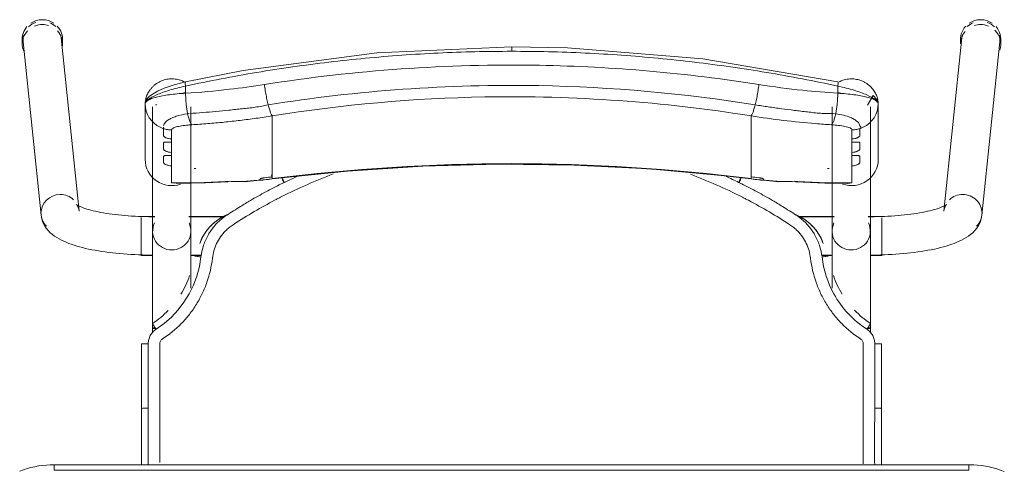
# Model space of a CAD drawing. Header units: metres. Extents: x 3 to 42.2, y -72.9 to -48.7.
# Tile 75 of 189: x 39.287 to 39.819, y -59.58 to -59.337. Entities that reach past the tile are written whole.
import ezdxf

# ---------------------------------------------------------------- set-up
doc = ezdxf.new("R2010")
doc.units = ezdxf.units.M
doc.layers.add('I-FURN', color=7, linetype='Continuous', lineweight=18)

# ---------------------------------------------------------------- blocks, each defined once
blk = doc.blocks.new('ConjuntoParaAlunoTamanho6 - CJA06_ConjuntoParaAlunoTamanho6-V35-1PAV')
at = {"layer": 'I-FURN', "color": 253, "true_color": 0xaaaaaa}
for p, q in [((-0.2643, 0.29456), (-0.2643, 0.29197)), ((-0.2638, 0.29312), (-0.25413, 0.19969)), ((-0.23354, 0.20182), (-0.24321, 0.29526)), ((-0.24254, 0.29197), (-0.24254, 0.29456)), ((0.24321, 0.29526), (0.23354, 0.20182)), ((0.24254, 0.29456), (0.24254, 0.29197)), ((0.25413, 0.19969), (0.2638, 0.29312)), ((0.2643, 0.29197), (0.2643, 0.29456)), ((-0.1979, 0.25969), (-0.1979, 0.22964)), ((-0.19734, 0.2558), (-0.19665, 0.25395)), ((-0.19385, 0.25812), (-0.19385, 0.19097)), ((-0.19207, 0.25896), (-0.19202, 0.25906)), ((-0.19202, 0.25906), (-0.19192, 0.25949)), ((-0.17315, 0.19097), (-0.17315, 0.25812)), ((0.17315, 0.25812), (0.17315, 0.19097)), ((0.19385, 0.19097), (0.19385, 0.25812)), ((0.19685, 0.25395), (0.19754, 0.2558)), ((0.1981, 0.22964), (0.1981, 0.25969)), ((-0.19665, 0.25395), (-0.1957, 0.25221)), ((-0.1957, 0.25221), (-0.19451, 0.25062)), ((-0.17493, 0.25435), (-0.17437, 0.25441)), ((-0.12923, 0.2438), (-0.12923, 0.25317)), ((0.12943, 0.2438), (0.12943, 0.25317)), ((0.17457, 0.25441), (0.17513, 0.25435)), ((0.19471, 0.25062), (0.1959, 0.25221)), ((0.1959, 0.25221), (0.19685, 0.25395)), ((-0.18366, 0.24073), (-0.18366, 0.23904)), ((-0.12923, 0.24214), (-0.12923, 0.2438)), ((-0.12923, 0.24214), (-0.12923, 0.23653)), ((0.12943, 0.24214), (0.12943, 0.2438)), ((0.12943, 0.24214), (0.12943, 0.23653)), ((0.18386, 0.23904), (0.18386, 0.24073)), ((-0.12923, 0.23653), (-0.12923, 0.23486)), ((-0.12923, 0.23486), (-0.12923, 0.22925)), ((0.12943, 0.23653), (0.12943, 0.23486)), ((0.12943, 0.23486), (0.12943, 0.22925)), ((-0.18366, 0.23345), (-0.18366, 0.23176)), ((-0.12923, 0.22925), (-0.12923, 0.22759)), ((0.12943, 0.22759), (0.12943, 0.22925)), ((0.18386, 0.23176), (0.18386, 0.23345)), ((-0.18366, 0.22617), (-0.18366, 0.21701)), ((-0.12923, 0.22759), (-0.12923, 0.22197)), ((0.12943, 0.22759), (0.12943, 0.22197)), ((0.18386, 0.21701), (0.18386, 0.22617)), ((-0.14414, 0.21757), (-0.12926, 0.21915)), ((-0.12923, 0.22197), (-0.12923, 0.22031)), ((-0.11598, 0.22048), (-0.1227, 0.21732)), ((0.12943, 0.22031), (0.12943, 0.22197)), ((0.12946, 0.21915), (0.14434, 0.21757)), ((-0.18366, 0.21701), (-0.1818, 0.21679)), ((0.17944, 0.21689), (0.18173, 0.21678)), ((-0.19271, 0.19894), (-0.2, 0.19894)), ((-0.2, 0.19844), (-0.2, 0.19411)), ((-0.19271, 0.19879), (-0.19385, 0.19879)), ((-0.19385, 0.19879), (-0.19385, 0.19845)), ((-0.19385, 0.19845), (-0.19385, 0.19764)), ((-0.15474, 0.19894), (-0.17429, 0.19894)), ((-0.15494, 0.19879), (-0.17429, 0.19879)), ((0.17429, 0.19894), (0.15474, 0.19894)), ((0.17429, 0.19879), (0.15494, 0.19879)), ((0.2, 0.19894), (0.19271, 0.19894)), ((0.19385, 0.19879), (0.19271, 0.19879)), ((0.19385, 0.19845), (0.19385, 0.19879)), ((0.19385, 0.19764), (0.19385, 0.19845)), ((0.2, 0.1938), (0.2, 0.19814)), ((-0.2, 0.19393), (-0.2, 0.18575)), ((-0.19385, 0.19367), (-0.19385, 0.1916)), ((0.19385, 0.1916), (0.19385, 0.19367)), ((0.2, 0.18573), (0.2, 0.19364)), ((-0.19385, 0.18688), (-0.19385, 0.18582)), ((0.19385, 0.18582), (0.19385, 0.18688)), ((-0.2, 0.18573), (-0.2, 0.17922)), ((-0.19385, 0.18371), (-0.19385, 0.18582)), ((0.19385, 0.18371), (0.19385, 0.18582)), ((0.2, 0.17794), (0.2, 0.1856)), ((-0.2, 0.17916), (-0.2, 0.17794)), ((-0.2, 0.17794), (-0.19377, 0.17794)), ((-0.19385, 0.17809), (-0.19385, 0.17951)), ((-0.17323, 0.17794), (-0.1676, 0.17794)), ((-0.17268, 0.17809), (-0.16757, 0.17809)), ((0.16757, 0.17809), (0.17268, 0.17809)), ((0.1676, 0.17794), (0.17323, 0.17794)), ((0.19377, 0.17794), (0.2, 0.17794)), ((0.19385, 0.17809), (0.19385, 0.17951)), ((-0.19385, 0.13857), (-0.19385, 0.13643)), ((0.19385, 0.13604), (0.19385, 0.13857)), ((-0.19983, 0.13021), (-0.19982, 0.0953)), ((0.19983, 0.13021), (0.19982, 0.0953)), ((-0.19982, 0.06488), (-0.19982, 0.0953)), ((-0.19982, 0.0953), (-0.19982, 0.09529)), ((-0.19623, 0.09556), (-0.19738, 0.09554)), ((0.19982, 0.06497), (0.19982, 0.0953)), ((0.247, 0.06497), (-0.247, 0.06497)), ((-0.247, 0.06497), (-0.247, 0.06197)), ((0.247, 0.06497), (-0.247, 0.06497)), ((0.247, 0.06497), (0.247, 0.06197))]:
    blk.add_line(p, q, dxfattribs=at)
at = {"layer": 'I-FURN', "color": 253, "true_color": 0xaaaaaa, "flags": 128}
for points in [[(0.0001, 0.2904), (-0.07267, 0.28721), (-0.14486, 0.2777), (-0.17603, 0.27161)], [(0.17623, 0.27161), (0.10331, 0.28398), (0.03018, 0.28985), (0.0001, 0.2904)], [(-0.17603, 0.27161), (-0.18218, 0.26997), (-0.18761, 0.26812), (-0.19131, 0.26652), (-0.19557, 0.2639), (-0.19708, 0.26226), (-0.19765, 0.26113), (-0.1979, 0.25971)], [(-0.17607, 0.26928), (-0.17607, 0.26831), (-0.17607, 0.26734), (-0.17607, 0.26637), (-0.17607, 0.2654)], [(0.17627, 0.2654), (0.17627, 0.26637), (0.17627, 0.26734), (0.17627, 0.26831), (0.17627, 0.26928)], [(0.1981, 0.25971), (0.19792, 0.26092), (0.19739, 0.26208), (0.1954, 0.2642), (0.19227, 0.25896)], [(-0.1979, 0.24468), (-0.1979, 0.2522), (-0.1979, 0.25971)], [(-0.1979, 0.25969), (-0.19776, 0.25773), (-0.19734, 0.2558)], [(-0.1979, 0.25969), (-0.1979, 0.25218), (-0.1979, 0.24467), (-0.1979, 0.23715), (-0.1979, 0.22964)], [(0.19754, 0.2558), (0.19796, 0.25773), (0.1981, 0.25969)], [(0.1981, 0.25971), (0.1981, 0.2522), (0.1981, 0.24468)], [(0.1981, 0.22964), (0.1981, 0.23715), (0.1981, 0.24467), (0.1981, 0.25218), (0.1981, 0.25969)], [(-0.19451, 0.25062), (-0.19311, 0.2492), (-0.19152, 0.24799)], [(0.19172, 0.24799), (0.19331, 0.2492), (0.19471, 0.25062)], [(-0.19152, 0.24799), (-0.18977, 0.24701), (-0.1879, 0.24628)], [(-0.1879, 0.24243), (-0.1879, 0.24339), (-0.1879, 0.24435), (-0.1879, 0.24532), (-0.1879, 0.24628)], [(-0.18366, 0.24561), (-0.18366, 0.24439), (-0.18366, 0.24317), (-0.18366, 0.24195), (-0.18366, 0.24073)], [(0.18386, 0.24073), (0.18386, 0.24195), (0.18386, 0.24317), (0.18386, 0.24439), (0.18386, 0.24561)], [(0.1881, 0.24628), (0.18997, 0.24701), (0.19172, 0.24799)], [(0.1881, 0.24628), (0.1881, 0.24532), (0.1881, 0.24435), (0.1881, 0.24339), (0.1881, 0.24243)], [(-0.1879, 0.23515), (-0.1879, 0.23603), (-0.1879, 0.23692), (-0.1879, 0.2378), (-0.1879, 0.23868)], [(-0.18366, 0.23904), (-0.18366, 0.23764), (-0.18366, 0.23624), (-0.18366, 0.23485), (-0.18366, 0.23345)], [(0.18386, 0.23345), (0.18386, 0.23485), (0.18386, 0.23624), (0.18386, 0.23764), (0.18386, 0.23904)], [(0.1881, 0.23868), (0.1881, 0.2378), (0.1881, 0.23692), (0.1881, 0.23603), (0.1881, 0.23515)], [(-0.1879, 0.22787), (-0.1879, 0.22876), (-0.1879, 0.22964), (-0.1879, 0.23052), (-0.1879, 0.23141)], [(-0.18366, 0.23176), (-0.18366, 0.23036), (-0.18366, 0.22897), (-0.18366, 0.22757), (-0.18366, 0.22617)], [(0.18386, 0.22617), (0.18386, 0.22757), (0.18386, 0.22897), (0.18386, 0.23036), (0.18386, 0.23176)], [(0.1881, 0.23141), (0.1881, 0.23052), (0.1881, 0.22964), (0.1881, 0.22876), (0.1881, 0.22787)], [(-0.12926, 0.21915), (-0.08865, 0.22342), (-0.0479, 0.2261), (-0.00707, 0.22717), (0.03376, 0.22666), (0.07455, 0.22454), (0.11521, 0.22083), (0.12946, 0.21915)], [(-0.1359, 0.2187), (-0.1359, 0.21878), (-0.1359, 0.21886), (-0.1359, 0.21893), (-0.1359, 0.21901)], [(-0.12923, 0.22031), (-0.12923, 0.22007), (-0.12923, 0.21984), (-0.12923, 0.21961), (-0.12923, 0.21937)], [(0.12943, 0.21937), (0.12943, 0.21961), (0.12943, 0.21984), (0.12943, 0.22007), (0.12943, 0.22031)], [(0.1361, 0.21901), (0.1361, 0.21893), (0.1361, 0.21886), (0.1361, 0.21878), (0.1361, 0.2187)], [(-0.18111, 0.21677), (-0.16533, 0.21701), (-0.15331, 0.21761)], [(0.15351, 0.21761), (0.16928, 0.2169), (0.18131, 0.21677)], [(0.18173, 0.21678), (0.18279, 0.21686), (0.18386, 0.21701)], [(-0.23354, 0.20182), (-0.23373, 0.20287), (-0.23403, 0.20376), (-0.23437, 0.20445), (-0.23469, 0.20492), (-0.23492, 0.20521), (-0.23505, 0.20534), (-0.23507, 0.20536)], [(-0.23507, 0.20536), (-0.23501, 0.20531), (-0.23482, 0.20518), (-0.23451, 0.20499), (-0.23408, 0.20476), (-0.23355, 0.20449), (-0.23291, 0.2042), (-0.23217, 0.20389), (-0.23133, 0.20358), (-0.23041, 0.20326), (-0.22941, 0.20294), (-0.22832, 0.20262), (-0.22717, 0.2023), (-0.22594, 0.20199), (-0.22464, 0.20169), (-0.22328, 0.2014), (-0.22186, 0.20112), (-0.22039, 0.20086), (-0.21886, 0.2006), (-0.21729, 0.20036), (-0.21567, 0.20014), (-0.214, 0.19993), (-0.2123, 0.19973), (-0.21057, 0.19956), (-0.2088, 0.1994), (-0.207, 0.19926), (-0.20518, 0.19913), (-0.20334, 0.19903), (-0.20148, 0.19894), (-0.19961, 0.19888), (-0.19772, 0.19883), (-0.19583, 0.1988), (-0.19394, 0.19879), (-0.19385, 0.19879)], [(0.23507, 0.20536), (0.23501, 0.20531), (0.23482, 0.20518), (0.23451, 0.20499), (0.23408, 0.20476), (0.23355, 0.20449), (0.23291, 0.2042), (0.23217, 0.20389), (0.23133, 0.20358), (0.23041, 0.20326), (0.22941, 0.20294), (0.22832, 0.20262), (0.22717, 0.2023), (0.22594, 0.20199), (0.22464, 0.20169), (0.22328, 0.2014), (0.22186, 0.20112), (0.22039, 0.20086), (0.21886, 0.2006), (0.21729, 0.20036), (0.21567, 0.20014), (0.214, 0.19993), (0.2123, 0.19973), (0.21057, 0.19956), (0.2088, 0.1994), (0.207, 0.19926), (0.20518, 0.19913), (0.20334, 0.19903), (0.20148, 0.19894), (0.19961, 0.19888), (0.19772, 0.19883), (0.19583, 0.1988), (0.19394, 0.19879), (0.19385, 0.19879)], [(0.23354, 0.20182), (0.23373, 0.20287), (0.23403, 0.20376), (0.23437, 0.20445), (0.23469, 0.20492), (0.23492, 0.20521), (0.23505, 0.20534), (0.23507, 0.20536)], [(-0.25413, 0.19969), (-0.25375, 0.19762), (-0.25311, 0.19572), (-0.25226, 0.19403), (-0.25129, 0.19256), (-0.25023, 0.19128), (-0.24913, 0.19017), (-0.24799, 0.18919), (-0.24683, 0.18832), (-0.24563, 0.18753), (-0.24441, 0.18681), (-0.24316, 0.18615), (-0.24188, 0.18553), (-0.24055, 0.18496), (-0.23919, 0.18441), (-0.23778, 0.1839), (-0.23633, 0.18341), (-0.23483, 0.18295), (-0.2333, 0.18251), (-0.23171, 0.1821), (-0.23008, 0.1817), (-0.22841, 0.18133), (-0.2267, 0.18098), (-0.22495, 0.18064), (-0.22315, 0.18033), (-0.22132, 0.18004), (-0.21946, 0.17976), (-0.21756, 0.17951), (-0.21562, 0.17928), (-0.21366, 0.17906), (-0.21168, 0.17887), (-0.20967, 0.1787), (-0.20763, 0.17855), (-0.20558, 0.17842), (-0.20352, 0.17831), (-0.20144, 0.17823), (-0.19935, 0.17816), (-0.19725, 0.17811), (-0.19515, 0.17809), (-0.19385, 0.17809)], [(0.25413, 0.19969), (0.25375, 0.19762), (0.25311, 0.19572), (0.25226, 0.19403), (0.25129, 0.19256), (0.25023, 0.19128), (0.24913, 0.19017), (0.24799, 0.18919), (0.24683, 0.18832), (0.24563, 0.18753), (0.24441, 0.18681), (0.24316, 0.18615), (0.24188, 0.18553), (0.24055, 0.18496), (0.23919, 0.18441), (0.23778, 0.1839), (0.23633, 0.18341), (0.23483, 0.18295), (0.2333, 0.18251), (0.23171, 0.1821), (0.23008, 0.1817), (0.22841, 0.18133), (0.2267, 0.18098), (0.22495, 0.18064), (0.22315, 0.18033), (0.22132, 0.18004), (0.21946, 0.17976), (0.21756, 0.17951), (0.21562, 0.17928), (0.21366, 0.17906), (0.21168, 0.17887), (0.20967, 0.1787), (0.20763, 0.17855), (0.20558, 0.17842), (0.20352, 0.17831), (0.20144, 0.17823), (0.19935, 0.17816), (0.19725, 0.17811), (0.19515, 0.17809), (0.19385, 0.17809)], [(-0.19385, 0.13857), (-0.19385, 0.14057), (-0.19385, 0.14257), (-0.19385, 0.14457), (-0.19385, 0.14656), (-0.19385, 0.14855), (-0.19385, 0.15053), (-0.19385, 0.15249), (-0.19385, 0.15444), (-0.19385, 0.15637), (-0.19385, 0.15827), (-0.19385, 0.16015), (-0.19385, 0.162), (-0.19385, 0.16382), (-0.19385, 0.1656), (-0.19385, 0.16735), (-0.19385, 0.16905), (-0.19385, 0.17071), (-0.19385, 0.17233), (-0.19385, 0.1739), (-0.19385, 0.17541), (-0.19385, 0.17687), (-0.19385, 0.17828), (-0.19385, 0.17963), (-0.19385, 0.18092), (-0.19385, 0.18215), (-0.19385, 0.18331), (-0.19385, 0.18441), (-0.19385, 0.18544), (-0.19385, 0.1864), (-0.19385, 0.18729), (-0.19385, 0.1881), (-0.19385, 0.18885), (-0.19385, 0.18951), (-0.19385, 0.19011), (-0.19385, 0.19062), (-0.19385, 0.19097)], [(-0.17315, 0.19097), (-0.17315, 0.19051), (-0.17315, 0.18998), (-0.17315, 0.18937), (-0.17315, 0.18869), (-0.17315, 0.18793), (-0.17315, 0.1871), (-0.17315, 0.18619), (-0.17315, 0.18522), (-0.17315, 0.18417), (-0.17315, 0.18306), (-0.17315, 0.18188), (-0.17315, 0.18064), (-0.17315, 0.17934), (-0.17315, 0.17798), (-0.17315, 0.17656), (-0.17315, 0.17508), (-0.17315, 0.17355), (-0.17315, 0.17198), (-0.17315, 0.17035), (-0.17315, 0.16868), (-0.17315, 0.16696), (-0.17315, 0.16521), (-0.17315, 0.16342), (-0.17315, 0.16159), (-0.17315, 0.16022)], [(0.17315, 0.16022), (0.17315, 0.162), (0.17315, 0.16382), (0.17315, 0.1656), (0.17315, 0.16735), (0.17315, 0.16905), (0.17315, 0.17071), (0.17315, 0.17233), (0.17315, 0.1739), (0.17315, 0.17541), (0.17315, 0.17687), (0.17315, 0.17828), (0.17315, 0.17963), (0.17315, 0.18092), (0.17315, 0.18215), (0.17315, 0.18331), (0.17315, 0.18441), (0.17315, 0.18544), (0.17315, 0.1864), (0.17315, 0.18729), (0.17315, 0.1881), (0.17315, 0.18885), (0.17315, 0.18951), (0.17315, 0.19011), (0.17315, 0.19062), (0.17315, 0.19097)], [(0.19385, 0.19097), (0.19385, 0.19051), (0.19385, 0.18998), (0.19385, 0.18937), (0.19385, 0.18869), (0.19385, 0.18793), (0.19385, 0.1871), (0.19385, 0.18619), (0.19385, 0.18522), (0.19385, 0.18417), (0.19385, 0.18306), (0.19385, 0.18188), (0.19385, 0.18064), (0.19385, 0.17934), (0.19385, 0.17798), (0.19385, 0.17656), (0.19385, 0.17508), (0.19385, 0.17355), (0.19385, 0.17198), (0.19385, 0.17035), (0.19385, 0.16868), (0.19385, 0.16696), (0.19385, 0.16521), (0.19385, 0.16342), (0.19385, 0.16159), (0.19385, 0.15974), (0.19385, 0.15785), (0.19385, 0.15594), (0.19385, 0.15401), (0.19385, 0.15206), (0.19385, 0.15009), (0.19385, 0.14811), (0.19385, 0.14612), (0.19385, 0.14413), (0.19385, 0.14213), (0.19385, 0.14013), (0.19385, 0.13857)], [(-0.16841, 0.18438), (-0.16841, 0.18437), (-0.16841, 0.18435), (-0.16841, 0.18434), (-0.16841, 0.18432)], [(0.16841, 0.18432), (0.16841, 0.18434), (0.16841, 0.18435), (0.16841, 0.18437), (0.16841, 0.18438)], [(-0.16774, 0.17706), (-0.16861, 0.17188), (-0.16997, 0.16679), (-0.17181, 0.16185), (-0.17415, 0.15713), (-0.17693, 0.15265), (-0.18013, 0.14846), (-0.18374, 0.14461), (-0.18771, 0.14113), (-0.19199, 0.13805)], [(-0.19623, 0.13025), (-0.19623, 0.12331), (-0.19623, 0.11637), (-0.19623, 0.10942), (-0.19623, 0.10249), (-0.19623, 0.09556)], [(0.19623, 0.13025), (0.19623, 0.12639), (0.19623, 0.12254), (0.19623, 0.11868), (0.19623, 0.11483), (0.19623, 0.11097), (0.19623, 0.10712), (0.19623, 0.10327), (0.19623, 0.09941), (0.19623, 0.09556)], [(-0.19738, 0.09554), (-0.19841, 0.0955), (-0.1992, 0.09544), (-0.19969, 0.09537), (-0.19982, 0.0953)], [(-0.247, 0.06497), (-0.24912, 0.06492), (-0.25124, 0.0648), (-0.25334, 0.06459), (-0.25544, 0.06429), (-0.25753, 0.06391), (-0.2596, 0.06345), (-0.26165, 0.0629), (-0.26367, 0.06228), (-0.26567, 0.06157)], [(0.2662, 0.06136), (0.26421, 0.06209), (0.2622, 0.06274), (0.26015, 0.06331), (0.25809, 0.06379), (0.25601, 0.0642), (0.25391, 0.06451), (0.25181, 0.06475), (0.24969, 0.0649), (0.24757, 0.06496), (0.247, 0.06497)], [(0.247, 0.06197), (0.1235, 0.06197), (0, 0.06197), (-0.1235, 0.06197), (-0.247, 0.06197)], [(-0.247, 0.06197), (-0.1235, 0.06197), (0, 0.06197), (0.1235, 0.06197), (0.247, 0.06197)]]:
    blk.add_lwpolyline(points, dxfattribs=at)
at = {"layer": 'I-FURN', "color": 253, "true_color": 0xaaaaaa}
for centre, major_axis, ratio, start_param, end_param in [((-0.25351, 0.29419), (0.01029, 0.00107), 0.967158, 1.815725, 2.256389), ((-0.25342, 0.29456), (0.01088, 0), 0.965926, 1.570796, 2.185058), ((-0.25342, 0.29456), (0.01088, 0), 0.965926, 0.959427, 1.570796), ((-0.25351, 0.29419), (0.01029, 0.00107), 0.967158, 0.685592, 1.060105), ((0.25351, 0.29419), (-0.01029, 0.00107), 0.967158, 5.223081, 5.597593), ((0.25342, 0.29456), (0.01088, 0), 0.965926, 1.570796, 2.182166), ((0.25342, 0.29456), (-0.01088, 0), 0.965926, 4.098128, 4.712389), ((0.25351, 0.29419), (-0.01029, 0.00107), 0.967158, 4.026797, 4.46746), ((-0.25342, 0.29197), (0.01088, 0), 0.965926, 2.404268, 3.526261), ((-0.25342, 0.29456), (0.01088, 0), 0.965926, 2.438822, 3.243525), ((-0.25342, 0.29197), (0.01088, 0), 0.965926, 1.570796, 1.965237), ((-0.25342, 0.29197), (0.01088, 0), 0.965926, 1.257624, 1.559899), ((-0.25342, 0.29456), (0.01088, 0), 0.965926, 6.170166, 7.020457), ((-0.25342, 0.29197), (0.01088, 0), 0.965926, 6.182855, 7.015454), ((0.25342, 0.29456), (0.01088, 0), 0.965926, 2.404321, 3.312013), ((0.25342, 0.29197), (0.01088, 0), 0.965926, 2.446266, 3.141593), ((0.25342, 0.29197), (0.01088, 0), 0.965926, 1.581694, 1.883969), ((0.25342, 0.29197), (0.01088, 0), 0.965926, 1.176355, 1.570796), ((0.25342, 0.29197), (0.01088, 0), 0.965926, 5.959867, 7.062609), ((0.25342, 0.29456), (0.01088, 0), 0.965926, 6.052088, 6.985956), ((-0.25351, 0.29419), (0.01029, 0.00107), 0.967158, 2.780211, 3.141593), ((-0.25351, 0.29419), (0.01029, 0.00107), 0.967158, 6.18338, 6.464028), ((0.25351, 0.29419), (-0.01029, 0.00107), 0.967158, 6.102343, 6.382991), ((0.25351, 0.29419), (-0.01029, 0.00107), 0.967158, 3.141593, 3.502975), ((-0.1835, 0.22964), (-0.0144, 0), 0.978148, 0, 1.909658), ((0.0001, -0.77159), (1.0211, 0), 0.978148, 1.443771, 1.697822), ((0.0001, -0.77117), (1.0209, 0), 0.978148, 1.443771, 1.697822), ((0.1837, 0.22964), (0.0144, 0), 0.978148, 4.362105, 6.283185), ((-0.17927, 0.60128), (0.385, 0), 0.978148, 4.732926, 4.735013), ((0.17947, 0.60128), (0.385, 0), 0.978148, 4.689703, 4.691852), ((-0.17927, 0.60263), (0.395, 0), 0.978148, 4.801491, 4.822541), ((-0.17927, 0.60356), (0.395, 0), 0.978148, 4.828782, 4.839414), ((-0.17927, 0.60221), (0.3948, 0), 0.978148, 4.828842, 4.839414), ((-0.1305, 0.22908), (-0.00124, 0.00992), 0.026339, 2.463316, 2.789234), ((0.17947, 0.60356), (0.395, 0), 0.978148, 4.585364, 4.595996), ((0.17947, 0.60221), (0.3948, 0), 0.978148, 4.585364, 4.595936), ((0.17947, 0.60263), (0.395, 0), 0.978148, 4.602237, 4.623287), ((-0.17927, 0.60336), (0.395, 0), 0.978148, 4.701279, 4.780293), ((-0.14501, 0.22754), (-0.00087, 0.00996), 0.018501, 2.957526, 3.350225), ((0.14521, 0.22754), (0.00087, 0.00996), 0.018501, 2.93296, 3.325659), ((0.17947, 0.60336), (0.395, 0), 0.978148, 4.644485, 4.723499), ((-0.24383, 0.20075), (0.01029, 0.00107), 0.967158, 1.470991, 3.041787), ((-0.24383, 0.20075), (0.01029, 0.00107), 0.967158, 0.685592, 1.470991), ((0.24383, 0.20075), (-0.01029, 0.00107), 0.967158, 4.812195, 5.597593), ((0.24383, 0.20075), (-0.01029, 0.00107), 0.967158, 3.241398, 4.812195), ((-0.24383, 0.20075), (0.01029, 0.00107), 0.967158, 3.041787, 3.827185), ((0.24383, 0.20075), (-0.01029, 0.00107), 0.967158, 2.456, 3.241398), ((-0.1835, 0.19097), (0.01035, 0), 0.978148, 2.686587, 4.712389), ((-0.1835, 0.19097), (0.01035, 0), 0.978148, 4.712389, 6.738191), ((0.1835, 0.19097), (0.01035, 0), 0.978148, 2.686587, 4.712389), ((0.1835, 0.19097), (0.01035, 0), 0.978148, 4.712389, 6.738191), ((-0.1835, 0.13857), (0.01035, 0), 0.069756, 2.648425, 3.665191), ((0.1835, 0.13857), (0.01035, 0), 0.069756, 5.759587, 6.776353)]:
    blk.add_ellipse(centre, major_axis=major_axis, ratio=ratio, start_param=start_param, end_param=end_param, dxfattribs=at)
for points in [[(-0.01972, 0.28779), (-0.02633, 0.28763), (-0.03293, 0.2874), (-0.03953, 0.28708)], [(0.0001, 0.28802), (-0.00651, 0.28802), (-0.01312, 0.28795), (-0.01972, 0.28779)], [(0.0001, 0.29036), (0.0001, 0.29029), (0.0001, 0.29001), (0.0001, 0.28916), (0.0001, 0.28841), (0.0001, 0.28802)], [(0.01992, 0.28779), (0.01332, 0.28795), (0.00671, 0.28802), (0.0001, 0.28802)], [(0.03973, 0.28708), (0.03313, 0.2874), (0.02653, 0.28763), (0.01992, 0.28779)], [(-0.05929, 0.28591), (-0.06588, 0.28544), (-0.07245, 0.28489), (-0.07901, 0.28427)], [(-0.03953, 0.28708), (-0.04612, 0.28677), (-0.05271, 0.28638), (-0.05929, 0.28591)], [(0.0595, 0.28591), (0.05292, 0.28638), (0.04633, 0.28677), (0.03973, 0.28708)], [(0.07921, 0.28427), (0.07265, 0.28489), (0.06608, 0.28544), (0.0595, 0.28591)], [(0.09885, 0.28217), (0.09232, 0.28294), (0.08577, 0.28365), (0.07921, 0.28427)], [(0.11839, 0.27961), (0.11189, 0.28054), (0.10538, 0.28139), (0.09885, 0.28217)], [(-0.13762, 0.27661), (-0.14407, 0.27553), (-0.15051, 0.27438), (-0.15692, 0.27316)], [(-0.11819, 0.27961), (-0.12468, 0.27869), (-0.13116, 0.27768), (-0.13762, 0.27661)], [(0.13782, 0.27661), (0.13136, 0.27768), (0.12489, 0.27868), (0.11839, 0.27961)], [(0.15712, 0.27316), (0.15071, 0.27438), (0.14427, 0.27553), (0.13782, 0.27661)], [(-0.15692, 0.27316), (-0.16332, 0.27194), (-0.16971, 0.27065), (-0.17607, 0.26928)], [(0.17627, 0.26928), (0.16991, 0.27065), (0.16353, 0.27194), (0.15712, 0.27316)], [(0.17627, 0.26928), (0.17633, 0.26966), (0.17642, 0.27037), (0.17644, 0.2712), (0.17636, 0.27149), (0.1763, 0.27156)], [(-0.13346, 0.2701), (-0.13339, 0.26956), (-0.13324, 0.26848), (-0.133, 0.26684), (-0.13272, 0.2652), (-0.13242, 0.26359), (-0.13211, 0.26203), (-0.13178, 0.26053), (-0.13155, 0.25959), (-0.13144, 0.25914)], [(0.13164, 0.25914), (0.13175, 0.25959), (0.13198, 0.26053), (0.13231, 0.26203), (0.13262, 0.26359), (0.13292, 0.2652), (0.1332, 0.26684), (0.13344, 0.26848), (0.13359, 0.26956), (0.13366, 0.2701)], [(-0.17607, 0.2654), (-0.17914, 0.26523), (-0.18504, 0.2647), (-0.19219, 0.26337), (-0.19682, 0.26165), (-0.1979, 0.26035), (-0.1979, 0.25969)], [(-0.17609, 0.26577), (-0.1767, 0.26561), (-0.17731, 0.26545), (-0.17791, 0.26528)], [(-0.17607, 0.2654), (-0.17606, 0.26498), (-0.17604, 0.26413), (-0.17598, 0.26285), (-0.1759, 0.26156), (-0.17579, 0.26028), (-0.17566, 0.25902), (-0.17551, 0.25778), (-0.17533, 0.25659), (-0.17514, 0.25544), (-0.175, 0.25471), (-0.17493, 0.25435)], [(0.17513, 0.25435), (0.1752, 0.25471), (0.17534, 0.25544), (0.17553, 0.25659), (0.17571, 0.25778), (0.17586, 0.25902), (0.17599, 0.26028), (0.1761, 0.26156), (0.17618, 0.26285), (0.17624, 0.26413), (0.17626, 0.26498), (0.17627, 0.2654)], [(0.1981, 0.25969), (0.1981, 0.26035), (0.19703, 0.26165), (0.19239, 0.26338), (0.18523, 0.2647), (0.17934, 0.26523), (0.17627, 0.2654)], [(0.17811, 0.26528), (0.17751, 0.26545), (0.1769, 0.26561), (0.17629, 0.26577)], [(-0.12923, 0.25317), (-0.12932, 0.25327), (-0.1295, 0.25353), (-0.1298, 0.25409), (-0.13011, 0.25481), (-0.13044, 0.25568), (-0.13077, 0.2567), (-0.1311, 0.25786), (-0.13133, 0.2587), (-0.13144, 0.25914)], [(0.12943, 0.25317), (0.12952, 0.25327), (0.1297, 0.25353), (0.13, 0.25409), (0.13031, 0.25481), (0.13064, 0.25568), (0.13097, 0.2567), (0.1313, 0.25786), (0.13153, 0.2587), (0.13164, 0.25914)], [(-0.17493, 0.25435), (-0.17484, 0.25392), (-0.17465, 0.25308), (-0.17435, 0.25195), (-0.17403, 0.25093), (-0.17369, 0.25006), (-0.17335, 0.24934), (-0.173, 0.24877), (-0.17277, 0.2485), (-0.17265, 0.2484)], [(-0.14661, 0.25076), (-0.14806, 0.25058), (-0.14951, 0.25042), (-0.15095, 0.25026)], [(-0.14226, 0.2513), (-0.14371, 0.25111), (-0.14516, 0.25093), (-0.14661, 0.25076)], [(0.17285, 0.2484), (0.17297, 0.2485), (0.1732, 0.24877), (0.17355, 0.24934), (0.17389, 0.25006), (0.17423, 0.25093), (0.17455, 0.25195), (0.17485, 0.25308), (0.17504, 0.25392), (0.17513, 0.25435)], [(-0.1879, 0.24628), (-0.18756, 0.24617), (-0.18687, 0.24599), (-0.18581, 0.24578), (-0.18474, 0.24565), (-0.18402, 0.24561), (-0.18366, 0.24561)], [(-0.16398, 0.24902), (-0.16687, 0.24878), (-0.16977, 0.24858), (-0.17265, 0.2484)], [(-0.15964, 0.24939), (-0.16109, 0.24926), (-0.16254, 0.24913), (-0.16398, 0.24902)], [(0.18386, 0.24561), (0.18422, 0.24561), (0.18494, 0.24565), (0.18601, 0.24578), (0.18707, 0.24599), (0.18776, 0.24617), (0.1881, 0.24628)], [(-0.1359, 0.21901), (-0.1359, 0.21905), (-0.13586, 0.21912), (-0.13573, 0.21923), (-0.13549, 0.21935), (-0.13518, 0.21946), (-0.13479, 0.21957), (-0.13436, 0.21967), (-0.1339, 0.21974), (-0.13357, 0.21979), (-0.1334, 0.21981)], [(-0.13585, 0.2186), (-0.13587, 0.21862), (-0.13589, 0.21865), (-0.1359, 0.21868), (-0.1359, 0.2187)], [(-0.09625, 0.22184), (-0.10584, 0.21825), (-0.1152, 0.21414), (-0.12434, 0.2095)], [(-0.12335, 0.21813), (-0.12356, 0.21856), (-0.12377, 0.21898), (-0.12395, 0.21936)], [(-0.12289, 0.21723), (-0.12304, 0.21753), (-0.12319, 0.21783), (-0.12334, 0.21813)], [(0.12434, 0.2095), (0.11529, 0.21408), (0.10607, 0.21814), (0.09666, 0.22168)], [(0.11594, 0.2205), (0.11821, 0.21947), (0.12046, 0.21841), (0.1227, 0.21732)], [(0.1227, 0.21732), (0.12291, 0.21776), (0.12336, 0.21866), (0.12377, 0.21945), (0.12395, 0.2198)], [(0.12334, 0.21813), (0.12319, 0.21783), (0.12304, 0.21753), (0.12289, 0.21723)], [(0.12395, 0.21936), (0.12377, 0.21898), (0.12356, 0.21856), (0.12335, 0.21813)], [(0.1336, 0.21981), (0.13377, 0.21979), (0.1341, 0.21974), (0.13456, 0.21967), (0.13499, 0.21957), (0.13538, 0.21946), (0.13569, 0.21935), (0.13593, 0.21923), (0.13606, 0.21912), (0.1361, 0.21905), (0.1361, 0.21901)], [(0.1361, 0.2187), (0.1361, 0.21868), (0.13609, 0.21865), (0.13607, 0.21862), (0.13605, 0.2186)], [(-0.15397, 0.21772), (-0.15349, 0.21752), (-0.153, 0.21758), (-0.15247, 0.21788)], [(-0.15247, 0.21788), (-0.15113, 0.21782), (-0.1484, 0.21775), (-0.14556, 0.21776), (-0.14412, 0.21779)], [(-0.12436, 0.21651), (-0.12717, 0.21512), (-0.13276, 0.21224), (-0.13826, 0.20916), (-0.14098, 0.20758)], [(-0.1227, 0.21732), (-0.12297, 0.21719), (-0.12353, 0.21692), (-0.12408, 0.21665), (-0.12436, 0.21651)], [(0.12436, 0.21651), (0.12408, 0.21665), (0.12353, 0.21692), (0.12297, 0.21719), (0.1227, 0.21732)], [(0.14098, 0.20758), (0.13826, 0.20916), (0.13276, 0.21224), (0.12717, 0.21512), (0.12436, 0.21651)], [(0.14432, 0.21779), (0.14576, 0.21776), (0.1486, 0.21775), (0.15133, 0.21782), (0.15267, 0.21788)], [(0.15267, 0.21788), (0.1532, 0.21758), (0.15369, 0.21752), (0.15417, 0.21772)], [(-0.12798, 0.20762), (-0.13157, 0.20574), (-0.13889, 0.20168), (-0.14651, 0.19698), (-0.1504, 0.19445)], [(-0.14098, 0.20758), (-0.14188, 0.20704), (-0.14368, 0.20597), (-0.14546, 0.20487), (-0.14635, 0.20432)], [(-0.12434, 0.2095), (-0.12494, 0.2092), (-0.12615, 0.20858), (-0.12737, 0.20794), (-0.12798, 0.20762)], [(0.12798, 0.20762), (0.12738, 0.20794), (0.12617, 0.20857), (0.12495, 0.20919), (0.12434, 0.2095)], [(0.1504, 0.19445), (0.14673, 0.19684), (0.13935, 0.20142), (0.13181, 0.20561), (0.12798, 0.20762)], [(0.14635, 0.20432), (0.14546, 0.20487), (0.14368, 0.20597), (0.14188, 0.20704), (0.14098, 0.20758)], [(-0.14638, 0.20431), (-0.14762, 0.20355), (-0.1501, 0.202), (-0.15256, 0.20043), (-0.15378, 0.19963)], [(0.15378, 0.19963), (0.15256, 0.20043), (0.1501, 0.202), (0.14762, 0.20355), (0.14638, 0.20431)], [(-0.16501, 0.19076), (-0.16447, 0.19151), (-0.16331, 0.19295), (-0.16135, 0.19493), (-0.15919, 0.19669), (-0.15764, 0.19771), (-0.15683, 0.19818)], [(-0.15378, 0.19963), (-0.1555, 0.19851), (-0.15869, 0.19594), (-0.16134, 0.1928), (-0.1625, 0.1911)], [(-0.1568, 0.1982), (-0.15576, 0.1988), (-0.15475, 0.1993), (-0.15376, 0.19971)], [(0.15863, 0.1971), (0.15703, 0.19822), (0.15531, 0.19916), (0.1535, 0.1999)], [(0.15374, 0.19972), (0.15472, 0.19931), (0.15575, 0.19881), (0.1568, 0.1982)], [(0.1625, 0.1911), (0.16134, 0.1928), (0.15869, 0.19594), (0.1555, 0.19851), (0.15378, 0.19963)], [(-0.1504, 0.19445), (-0.15113, 0.19396), (-0.15256, 0.19293), (-0.15386, 0.19174), (-0.15448, 0.19112)], [(0.15448, 0.19112), (0.15386, 0.19174), (0.15256, 0.19292), (0.15114, 0.19396), (0.1504, 0.19445)], [(-0.16371, 0.18924), (-0.16479, 0.18738), (-0.16656, 0.18343), (-0.1675, 0.1792), (-0.16774, 0.17706)], [(-0.1625, 0.1911), (-0.16271, 0.1908), (-0.16313, 0.19018), (-0.16352, 0.18955), (-0.16371, 0.18924)], [(-0.15448, 0.19112), (-0.15645, 0.18912), (-0.15969, 0.18452), (-0.16124, 0.17915), (-0.16156, 0.17636)], [(0.16156, 0.17636), (0.16124, 0.17915), (0.15968, 0.18454), (0.15645, 0.18912), (0.15448, 0.19112)], [(0.16371, 0.18924), (0.16352, 0.18955), (0.16313, 0.19018), (0.16271, 0.1908), (0.1625, 0.1911)], [(0.16774, 0.17706), (0.1675, 0.1792), (0.16656, 0.18343), (0.16479, 0.18738), (0.16371, 0.18924)], [(0.16501, 0.19076), (0.16537, 0.19026), (0.16604, 0.18925), (0.16695, 0.18767), (0.16775, 0.18603), (0.1682, 0.1849), (0.16841, 0.18432)], [(-0.16774, 0.17706), (-0.16823, 0.17712), (-0.16921, 0.17725), (-0.17046, 0.17746), (-0.17128, 0.17766), (-0.17147, 0.17776), (-0.17146, 0.1778)], [(0.17146, 0.1778), (0.17147, 0.17776), (0.17128, 0.17766), (0.17046, 0.17746), (0.16921, 0.17725), (0.16823, 0.17712), (0.16774, 0.17706)], [(-0.17391, 0.16699), (-0.17512, 0.16348), (-0.17671, 0.16011), (-0.17864, 0.15696)], [(0.1786, 0.15703), (0.17667, 0.16018), (0.1751, 0.16355), (0.1739, 0.16704)], [(-0.1854, 0.14823), (-0.18797, 0.14558), (-0.19084, 0.14321), (-0.19391, 0.14119)], [(0.19391, 0.14119), (0.19084, 0.14321), (0.18795, 0.1456), (0.18537, 0.14827)], [(-0.19391, 0.14119), (-0.19393, 0.14119), (-0.19385, 0.14103), (-0.19344, 0.14033), (-0.19278, 0.13928), (-0.19225, 0.13846), (-0.19199, 0.13805)], [(0.19199, 0.13805), (0.19225, 0.13846), (0.19278, 0.13928), (0.19344, 0.14033), (0.19385, 0.14103), (0.19393, 0.14119), (0.19391, 0.14119)], [(-0.19199, 0.13805), (-0.19265, 0.13762), (-0.19383, 0.13663), (-0.19519, 0.13473), (-0.19604, 0.13255), (-0.19622, 0.13104), (-0.19623, 0.13025)], [(0.19623, 0.13025), (0.19622, 0.13104), (0.19604, 0.13255), (0.19519, 0.13473), (0.19383, 0.13663), (0.19265, 0.13762), (0.19199, 0.13805)], [(-0.19623, 0.13025), (-0.19672, 0.13025), (-0.1977, 0.13025), (-0.19891, 0.13024), (-0.19969, 0.13022), (-0.19984, 0.13021), (-0.19982, 0.1302)], [(-0.19982, 0.12147), (-0.19982, 0.12438), (-0.19982, 0.12729), (-0.19982, 0.1302)], [(-0.19982, 0.1302), (-0.19982, 0.12438), (-0.19982, 0.11273), (-0.19982, 0.1011), (-0.19982, 0.09529)], [(-0.18863, 0.13277), (-0.18884, 0.13263), (-0.18922, 0.13231), (-0.18966, 0.1317), (-0.18994, 0.13099), (-0.19, 0.1305), (-0.19, 0.13025)], [(0.19, 0.13025), (0.19, 0.1305), (0.18994, 0.13099), (0.18966, 0.1317), (0.18922, 0.13231), (0.18884, 0.13263), (0.18863, 0.13277)], [(0.19, 0.09555), (0.19, 0.09868), (0.19, 0.10482), (0.19, 0.11314), (0.19, 0.12173), (0.19, 0.1274), (0.19, 0.13025)], [(0.19982, 0.1302), (0.19984, 0.13021), (0.19969, 0.13022), (0.19891, 0.13024), (0.1977, 0.13025), (0.19672, 0.13025), (0.19623, 0.13025)], [(0.19982, 0.1302), (0.19982, 0.12729), (0.19982, 0.12438), (0.19982, 0.12147)], [(0.19982, 0.09529), (0.19982, 0.1011), (0.19982, 0.11273), (0.19982, 0.12438), (0.19982, 0.1302)], [(-0.19982, 0.09528), (-0.19982, 0.1011), (-0.19982, 0.10691), (-0.19982, 0.11273)], [(0.19982, 0.11194), (0.19982, 0.10638), (0.19982, 0.10083), (0.19982, 0.09528)], [(-0.19982, 0.09529), (-0.19982, 0.08515), (-0.19982, 0.07502), (-0.19982, 0.06488)], [(0.19623, 0.09556), (0.19662, 0.09556), (0.19701, 0.09556), (0.19738, 0.09555)], [(0.19738, 0.09555), (0.19775, 0.09554), (0.1981, 0.09553), (0.19841, 0.09551)], [(0.19982, 0.0953), (0.19982, 0.0953), (0.19982, 0.09529), (0.19982, 0.09529)], [(0.19982, 0.06497), (0.19982, 0.07507), (0.19982, 0.08518), (0.19982, 0.09529)], [(-0.19982, 0.06488), (-0.19982, 0.06837), (-0.19982, 0.07185), (-0.19982, 0.07534)], [(0.19982, 0.07534), (0.19982, 0.07188), (0.19982, 0.06842), (0.19982, 0.06497)]]:
    blk.add_open_spline(points, degree=3, dxfattribs=at)
for points, knots in [([(-0.07901, 0.28427), (-0.08557, 0.28365), (-0.09866, 0.28225), (-0.11169, 0.28054), (-0.11819, 0.27961)], [-0.5555535, -0.5555535, -0.5555535, -0.5555535, -0.4444444, -0.3333333, -0.3333333, -0.3333333, -0.3333333]), ([(-0.13346, 0.2701), (-0.0847, 0.2778), (0.00519, 0.28415), (0.09466, 0.27626), (0.13366, 0.2701)], [-1, -1, -1, -1, -0.444444, 0, 0, 0, 0]), ([(-0.1979, 0.25971), (-0.1979, 0.26019), (-0.19783, 0.26127), (-0.19747, 0.26287), (-0.19695, 0.2643), (-0.19642, 0.26543), (-0.19585, 0.26637), (-0.19534, 0.26711), (-0.19492, 0.26766), (-0.19447, 0.26819), (-0.19382, 0.2689), (-0.19291, 0.26975), (-0.1919, 0.27053), (-0.19105, 0.27107), (-0.1904, 0.27144), (-0.18973, 0.27177), (-0.18883, 0.27217), (-0.18719, 0.27275), (-0.18474, 0.2732), (-0.18174, 0.27315), (-0.17906, 0.27255), (-0.17745, 0.27187), (-0.17679, 0.27153)], [0, 0, 0, 0, 0.0625, 0.125, 0.15625, 0.1875, 0.21875, 0.234375, 0.25, 0.265625, 0.28125, 0.3125, 0.34375, 0.359375, 0.375, 0.390625, 0.40625, 0.4375, 0.5, 0.5625, 0.625, 0.6721865, 0.6721865, 0.6721865, 0.6721865]), ([(-0.1761, 0.27156), (-0.17616, 0.27149), (-0.17627, 0.27106), (-0.17619, 0.27003), (-0.17607, 0.26928)], [0.625, 0.625, 0.625, 0.625, 0.75, 1, 1, 1, 1]), ([(0.17699, 0.27153), (0.17765, 0.27187), (0.17927, 0.27255), (0.18196, 0.27315), (0.18496, 0.2732), (0.18741, 0.27274), (0.18905, 0.27216), (0.18996, 0.27176), (0.19062, 0.27143), (0.19127, 0.27106), (0.19212, 0.27051), (0.19313, 0.26973), (0.19423, 0.2687), (0.19516, 0.26763), (0.19594, 0.26656), (0.1966, 0.26547), (0.19712, 0.26439), (0.19752, 0.26334), (0.1978, 0.26234), (0.19804, 0.26108), (0.1981, 0.26023), (0.1981, 0.25971)], [0.3275759, 0.3275759, 0.3275759, 0.3275759, 0.375, 0.4375, 0.5, 0.5625, 0.59375, 0.609375, 0.625, 0.640625, 0.65625, 0.6875, 0.71875, 0.75, 0.78125, 0.8125, 0.84375, 0.875, 0.90625, 0.9375, 1, 1, 1, 1]), ([(-0.1979, 0.25971), (-0.1979, 0.26034), (-0.19688, 0.26187), (-0.19282, 0.26411), (-0.18865, 0.26578), (-0.18491, 0.26704), (-0.18064, 0.26823), (-0.1776, 0.26895), (-0.17607, 0.26928)], [0, 0, 0, 0, 0.25, 0.5, 0.625, 0.75, 0.875, 1, 1, 1, 1]), ([(-0.17607, 0.2654), (-0.1682, 0.2659), (-0.154, 0.26716), (-0.13977, 0.2691), (-0.13346, 0.2701)], [-1, -1, -1, -1, -0.444444, 0, 0, 0, 0]), ([(-0.13144, 0.25914), (-0.08343, 0.26683), (0.00512, 0.27318), (0.09323, 0.26529), (0.13164, 0.25914)], [-1, -1, -1, -1, -0.444444, 0, 0, 0, 0]), ([(0.13366, 0.2701), (0.14155, 0.26885), (0.15578, 0.26699), (0.16997, 0.2658), (0.17627, 0.2654)], [-1, -1, -1, -1, -0.444444, 0, 0, 0, 0]), ([(0.17627, 0.26928), (0.1778, 0.26895), (0.18084, 0.26823), (0.1851, 0.26704), (0.18885, 0.26578), (0.19302, 0.26411), (0.19708, 0.26187), (0.1981, 0.26034), (0.1981, 0.25971)], [0, 0, 0, 0, 0.125, 0.25, 0.375, 0.5, 0.75, 1, 1, 1, 1]), ([(-0.1965, 0.2622), (-0.19671, 0.26207), (-0.1971, 0.26176), (-0.19769, 0.26096), (-0.1979, 0.26021), (-0.1979, 0.25971)], [0.75, 0.75, 0.75, 0.75, 0.8125, 0.875, 1, 1, 1, 1]), ([(-0.19421, 0.2626), (-0.1945, 0.26266), (-0.19502, 0.2627), (-0.19554, 0.2626), (-0.19576, 0.26254)], [0.5473049, 0.5473049, 0.5473049, 0.5473049, 0.625, 0.6812684, 0.6812684, 0.6812684, 0.6812684]), ([(0.12943, 0.25317), (0.08224, 0.26075), (-0.00484, 0.26702), (-0.09148, 0.25924), (-0.12923, 0.25317)], [-1, -1, -1, -1, -0.444444, 0, 0, 0, 0]), ([(0.19589, 0.26257), (0.19565, 0.26263), (0.19517, 0.26271), (0.1947, 0.26267), (0.19448, 0.26263)], [0.3140409, 0.3140409, 0.3140409, 0.3140409, 0.375, 0.4333514, 0.4333514, 0.4333514, 0.4333514]), ([(0.1981, 0.25971), (0.1981, 0.26024), (0.19787, 0.26101), (0.19723, 0.26183), (0.19682, 0.26214), (0.1966, 0.26226)], [0, 0, 0, 0, 0.125, 0.1875, 0.25, 0.25, 0.25, 0.25]), ([(-0.17381, 0.25447), (-0.17147, 0.25462), (-0.16677, 0.25497), (-0.1597, 0.25557), (-0.1538, 0.25614), (-0.14908, 0.25663), (-0.14554, 0.25703), (-0.14198, 0.25739), (-0.13843, 0.25782), (-0.13492, 0.25842), (-0.13259, 0.25889), (-0.13144, 0.25914)], [0, 0, 0, 0, 0.166667, 0.333333, 0.5, 0.583333, 0.666667, 0.75, 0.833333, 0.916667, 1, 1, 1, 1]), ([(0.13164, 0.25914), (0.13399, 0.25877), (0.13871, 0.25805), (0.14577, 0.25706), (0.15166, 0.25629), (0.15577, 0.2558), (0.15812, 0.25552), (0.15988, 0.25532), (0.16163, 0.25511), (0.16339, 0.25489), (0.16514, 0.25469), (0.16691, 0.25455), (0.16868, 0.25447), (0.17104, 0.2544), (0.17282, 0.25442), (0.17401, 0.25447)], [0, 0, 0, 0, 0.166667, 0.333333, 0.5, 0.583333, 0.625, 0.666667, 0.708333, 0.75, 0.791667, 0.833333, 0.875, 0.916667, 1, 1, 1, 1]), ([(-0.1879, 0.24778), (-0.18791, 0.24829), (-0.1875, 0.24933), (-0.18588, 0.25077), (-0.184, 0.25182), (-0.1824, 0.2525), (-0.17978, 0.25344), (-0.17715, 0.25404), (-0.17493, 0.25435)], [0, 0, 0, 0, 0.2, 0.4, 0.55, 0.625, 0.7, 1, 1, 1, 1]), ([(-0.15095, 0.25026), (-0.1524, 0.2501), (-0.1553, 0.24979), (-0.15819, 0.24952), (-0.15964, 0.24939)], [-0.4999999, -0.4999999, -0.4999999, -0.4999999, -0.4, -0.3, -0.3, -0.3, -0.3]), ([(-0.12923, 0.25317), (-0.13213, 0.25271), (-0.13647, 0.25207), (-0.14082, 0.25148), (-0.14226, 0.2513)], [-1, -1, -1, -1, -0.8, -0.7, -0.7, -0.7, -0.7]), ([(0.12943, 0.25317), (0.13522, 0.25225), (0.14681, 0.25064), (0.16129, 0.24919), (0.16997, 0.24858), (0.17285, 0.2484)], [0, 0, 0, 0, 0.4, 0.8, 1, 1, 1, 1]), ([(0.17513, 0.25435), (0.17661, 0.25414), (0.17948, 0.25358), (0.18284, 0.25246), (0.1849, 0.25145), (0.18608, 0.25069), (0.18754, 0.24953), (0.18812, 0.24854), (0.1881, 0.24778)], [0, 0, 0, 0, 0.2, 0.4, 0.55, 0.625, 0.7, 1, 1, 1, 1]), ([(-0.1879, 0.24628), (-0.1879, 0.24644), (-0.1879, 0.2467), (-0.1879, 0.247), (-0.1879, 0.2471)], [0, 0, 0, 0, 0.4, 0.6, 0.6, 0.6, 0.6]), ([(-0.17265, 0.2484), (-0.17333, 0.24836), (-0.17532, 0.24821), (-0.17777, 0.24791), (-0.17985, 0.24753), (-0.18163, 0.2471), (-0.18322, 0.24646), (-0.18366, 0.2459), (-0.18366, 0.24561)], [-1, -1, -1, -1, -0.888889, -0.666667, -0.555556, -0.444444, -0.222222, 0, 0, 0, 0]), ([(0.17285, 0.2484), (0.17555, 0.24823), (0.17966, 0.24775), (0.18317, 0.24668), (0.18386, 0.24597), (0.18386, 0.24561)], [0, 0, 0, 0, 0.444444, 0.722222, 1, 1, 1, 1]), ([(0.1881, 0.24778), (0.18821, 0.24772), (0.18836, 0.24763), (0.18849, 0.24751), (0.18856, 0.24744), (0.1886, 0.24738), (0.18864, 0.24733), (0.1887, 0.24726), (0.18876, 0.24718), (0.1888, 0.24708), (0.18879, 0.247), (0.18877, 0.24693), (0.18873, 0.24686), (0.18866, 0.24676), (0.1885, 0.24657), (0.18828, 0.2464), (0.1881, 0.24628)], [0, 0, 0, 0, 0.166667, 0.25, 0.291667, 0.333333, 0.375, 0.416667, 0.5, 0.583333, 0.625, 0.666667, 0.708333, 0.75, 0.833333, 1, 1, 1, 1]), ([(-0.18366, 0.24073), (-0.18428, 0.24075), (-0.18512, 0.24088), (-0.18609, 0.24117), (-0.18671, 0.24142), (-0.18723, 0.2417), (-0.18762, 0.24198), (-0.18784, 0.24222), (-0.1879, 0.24236), (-0.1879, 0.24243)], [0, 0, 0, 0, 0.25, 0.375, 0.5, 0.625, 0.75, 0.875, 1, 1, 1, 1]), ([(0.1881, 0.24243), (0.1881, 0.24236), (0.18804, 0.24222), (0.18782, 0.24198), (0.18743, 0.2417), (0.18691, 0.24142), (0.18629, 0.24117), (0.18532, 0.24088), (0.18448, 0.24075), (0.18386, 0.24073)], [0, 0, 0, 0, 0.125, 0.25, 0.375, 0.5, 0.625, 0.75, 1, 1, 1, 1]), ([(-0.1879, 0.23868), (-0.1879, 0.23875), (-0.18784, 0.23885), (-0.18762, 0.23896), (-0.18723, 0.23902), (-0.18671, 0.23904), (-0.18609, 0.23904), (-0.18512, 0.23903), (-0.18428, 0.23902), (-0.18366, 0.23904)], [0, 0, 0, 0, 0.125, 0.25, 0.375, 0.5, 0.625, 0.75, 1, 1, 1, 1]), ([(-0.18366, 0.23345), (-0.18428, 0.23348), (-0.18512, 0.2336), (-0.18609, 0.23389), (-0.18671, 0.23414), (-0.18723, 0.23442), (-0.18762, 0.2347), (-0.18784, 0.23494), (-0.1879, 0.23508), (-0.1879, 0.23515)], [0, 0, 0, 0, 0.25, 0.375, 0.5, 0.625, 0.75, 0.875, 1, 1, 1, 1]), ([(0.18386, 0.23904), (0.18448, 0.23902), (0.18532, 0.23903), (0.18629, 0.23904), (0.18691, 0.23904), (0.18743, 0.23902), (0.18782, 0.23896), (0.18804, 0.23885), (0.1881, 0.23875), (0.1881, 0.23868)], [0, 0, 0, 0, 0.25, 0.375, 0.5, 0.625, 0.75, 0.875, 1, 1, 1, 1]), ([(0.1881, 0.23515), (0.1881, 0.23508), (0.18804, 0.23494), (0.18782, 0.2347), (0.18743, 0.23442), (0.18691, 0.23414), (0.18629, 0.23389), (0.18532, 0.2336), (0.18448, 0.23348), (0.18386, 0.23345)], [0, 0, 0, 0, 0.125, 0.25, 0.375, 0.5, 0.625, 0.75, 1, 1, 1, 1]), ([(-0.1879, 0.23141), (-0.1879, 0.23147), (-0.18784, 0.23158), (-0.18762, 0.23168), (-0.18723, 0.23174), (-0.18671, 0.23176), (-0.18609, 0.23176), (-0.18512, 0.23175), (-0.18428, 0.23175), (-0.18366, 0.23176)], [0, 0, 0, 0, 0.125, 0.25, 0.375, 0.5, 0.625, 0.75, 1, 1, 1, 1]), ([(0.18386, 0.23176), (0.18448, 0.23175), (0.18532, 0.23175), (0.18629, 0.23176), (0.18691, 0.23176), (0.18743, 0.23174), (0.18782, 0.23168), (0.18804, 0.23158), (0.1881, 0.23147), (0.1881, 0.23141)], [0, 0, 0, 0, 0.25, 0.375, 0.5, 0.625, 0.75, 0.875, 1, 1, 1, 1]), ([(-0.18366, 0.22617), (-0.18428, 0.2262), (-0.18512, 0.22633), (-0.18609, 0.22661), (-0.18671, 0.22687), (-0.18723, 0.22714), (-0.18762, 0.22742), (-0.18784, 0.22767), (-0.1879, 0.22781), (-0.1879, 0.22787)], [0, 0, 0, 0, 0.25, 0.375, 0.5, 0.625, 0.75, 0.875, 1, 1, 1, 1]), ([(0.1881, 0.22787), (0.1881, 0.22781), (0.18804, 0.22767), (0.18782, 0.22742), (0.18743, 0.22714), (0.18691, 0.22687), (0.18629, 0.22661), (0.18532, 0.22633), (0.18448, 0.2262), (0.18386, 0.22617)], [0, 0, 0, 0, 0.125, 0.25, 0.375, 0.5, 0.625, 0.75, 1, 1, 1, 1]), ([(-0.1334, 0.21866), (-0.1337, 0.21862), (-0.13425, 0.21856), (-0.13488, 0.2185), (-0.13529, 0.21849), (-0.13555, 0.2185), (-0.13573, 0.21853), (-0.13582, 0.21857), (-0.13585, 0.2186)], [0, 0, 0, 0, 0.25, 0.5, 0.625, 0.75, 0.875, 1, 1, 1, 1]), ([(-0.12388, 0.21967), (-0.12372, 0.21936), (-0.12333, 0.2186), (-0.12291, 0.21776), (-0.1227, 0.21732)], [0.5302375, 0.5302375, 0.5302375, 0.5302375, 0.75, 1, 1, 1, 1]), ([(0.13605, 0.2186), (0.13602, 0.21857), (0.13593, 0.21853), (0.13575, 0.2185), (0.13549, 0.21849), (0.13508, 0.2185), (0.13445, 0.21856), (0.1339, 0.21862), (0.1336, 0.21866)], [0, 0, 0, 0, 0.125, 0.25, 0.375, 0.5, 0.75, 1, 1, 1, 1]), ([(-0.15863, 0.1971), (-0.16081, 0.19558), (-0.16383, 0.19273), (-0.16686, 0.18807), (-0.16796, 0.18563), (-0.16841, 0.18438)], [0, 0, 0, 0, 0.5, 0.75, 1, 1, 1, 1]), ([(-0.1535, 0.1999), (-0.15406, 0.19967), (-0.15585, 0.19886), (-0.15753, 0.19787), (-0.15863, 0.1971)], [0.6367527, 0.6367527, 0.6367527, 0.6367527, 0.75, 1, 1, 1, 1]), ([(0.15683, 0.19818), (0.15764, 0.19771), (0.15919, 0.19669), (0.16207, 0.19434), (0.16393, 0.19226), (0.16501, 0.19076)], [0, 0, 0, 0, 0.25, 0.5, 1, 1, 1, 1]), ([(0.16841, 0.18438), (0.16796, 0.18563), (0.16686, 0.18807), (0.16383, 0.19273), (0.16081, 0.19558), (0.15863, 0.1971)], [0, 0, 0, 0, 0.25, 0.5, 1, 1, 1, 1]), ([(-0.16841, 0.18432), (-0.16799, 0.18547), (-0.16725, 0.18714), (-0.16604, 0.18925), (-0.16537, 0.19026), (-0.16501, 0.19076)], [0, 0, 0, 0, 0.5, 0.75, 1, 1, 1, 1]), ([(-0.16156, 0.17636), (-0.16208, 0.17191), (-0.16353, 0.16549), (-0.16692, 0.15729), (-0.1701, 0.15145), (-0.17391, 0.14602), (-0.17976, 0.13936), (-0.18487, 0.13521), (-0.18863, 0.13277)], [0, 0, 0, 0, 0.25, 0.375, 0.5, 0.625, 0.75, 1, 1, 1, 1]), ([(0.18863, 0.13277), (0.18486, 0.13521), (0.17974, 0.13937), (0.17389, 0.14605), (0.17007, 0.15149), (0.1669, 0.15732), (0.16353, 0.16552), (0.16208, 0.17192), (0.16156, 0.17636)], [0, 0, 0, 0, 0.25, 0.375, 0.5, 0.625, 0.75, 1, 1, 1, 1]), ([(0.16774, 0.17706), (0.16854, 0.1701), (0.17345, 0.15474), (0.18461, 0.14281), (0.19199, 0.13805)], [0, 0, 0, 0, 0.444444, 1, 1, 1, 1]), ([(-0.19, 0.13025), (-0.19, 0.12863), (-0.19, 0.12547), (-0.19, 0.12092), (-0.19, 0.1173), (-0.19, 0.1145), (-0.19, 0.11243), (-0.19, 0.11052), (-0.19, 0.10828), (-0.19, 0.10624), (-0.19, 0.10408), (-0.19, 0.10228), (-0.19, 0.10023), (-0.19, 0.09774), (-0.19, 0.09515), (-0.19, 0.09189), (-0.19, 0.08842), (-0.19, 0.08419), (-0.19, 0.08049), (-0.19, 0.07684), (-0.19, 0.07351), (-0.19, 0.07081), (-0.19, 0.0683), (-0.19, 0.06666), (-0.19, 0.06612)], [0, 0, 0, 0, 0.03125, 0.0625, 0.09375, 0.109375, 0.125, 0.140625, 0.15625, 0.1875, 0.203125, 0.21875, 0.234375, 0.25, 0.265625, 0.28125, 0.3125, 0.328125, 0.34375, 0.359375, 0.3671875, 0.375, 0.3828125, 0.3865101, 0.3865101, 0.3865101, 0.3865101]), ([(-0.19623, 0.06488), (-0.19623, 0.06802), (-0.19623, 0.0747), (-0.19623, 0.0849), (-0.19623, 0.09203), (-0.19623, 0.09556)], [0.8397159, 0.8397159, 0.8397159, 0.8397159, 0.8888889, 0.9444444, 1, 1, 1, 1]), ([(0.19, 0.06548), (0.19, 0.06617), (0.19, 0.06811), (0.19, 0.07088), (0.19, 0.07365), (0.19, 0.07618), (0.19, 0.07838), (0.19, 0.0801), (0.19, 0.08153), (0.19, 0.08284), (0.19, 0.08398), (0.19, 0.08486), (0.19, 0.08558), (0.19, 0.08626), (0.19, 0.0868), (0.19, 0.08716), (0.19, 0.08749), (0.19, 0.08795), (0.19, 0.08848), (0.19, 0.089), (0.19, 0.08963), (0.19, 0.09074), (0.19, 0.09261), (0.19, 0.0945), (0.19, 0.09555)], [0.4659091, 0.4659091, 0.4659091, 0.4659091, 0.4772727, 0.5, 0.5227273, 0.5454545, 0.5681818, 0.5909091, 0.6136364, 0.6363636, 0.6590909, 0.6818182, 0.7045455, 0.7272727, 0.75, 0.7727273, 0.7954545, 0.8181818, 0.8409091, 0.8636364, 0.8863636, 0.9090909, 0.9545455, 1, 1, 1, 1]), ([(0.19618, 0.06498), (0.19616, 0.06721), (0.1961, 0.07741), (0.19616, 0.08755), (0.19623, 0.09556)], [0.8400419, 0.8400419, 0.8400419, 0.8400419, 0.875, 1, 1, 1, 1]), ([(0.19841, 0.09551), (0.19872, 0.09549), (0.19926, 0.09545), (0.19973, 0.09538), (0.19982, 0.09532), (0.19982, 0.0953)], [0.4, 0.4, 0.4, 0.4, 0.6, 0.8, 0.9699288, 0.9699288, 0.9699288, 0.9699288])]:
    blk.add_open_spline(points, degree=3, knots=knots, dxfattribs=at)
blk = doc.blocks.new('4 GRE - ESCOLA DE CINEMA E AUDIOVISUAL CINE REX R07_rvt-1-1PAV')
at = {"layer": 'I-FURN', "color": 253, "lineweight": 18, "true_color": 0xaaaaaa}
blk.add_blockref('ConjuntoParaAlunoTamanho6 - CJA06_ConjuntoParaAlunoTamanho6-V35-1PAV', (39.55241, -59.64244), dxfattribs=at)

msp = doc.modelspace()

# ---------------------------------------------------------------- block references
at = {"lineweight": 5}
msp.add_blockref('4 GRE - ESCOLA DE CINEMA E AUDIOVISUAL CINE REX R07_rvt-1-1PAV', (0, 0), dxfattribs=at)

doc.saveas('drawing.dxf')
